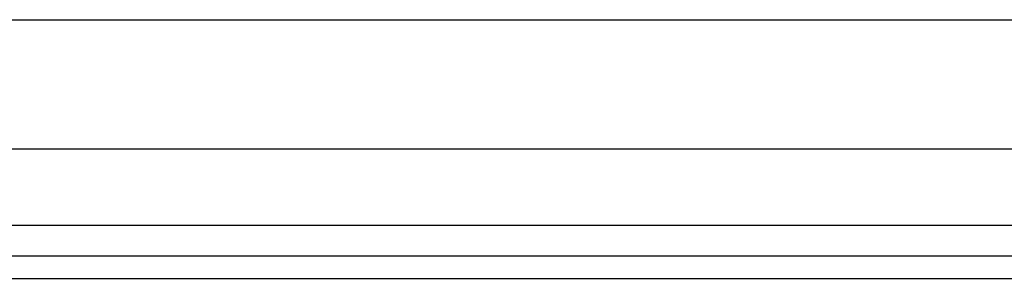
# Model space of a CAD drawing. Header units: inches. Extents: x 10 to 197, y 9 to 109.
# Tile 14 of 111: x 28.299 to 31.291, y 17.443 to 18.23. Entities that reach past the tile are written whole.
import ezdxf

# ---------------------------------------------------------------- set-up
doc = ezdxf.new("R2010")
doc.units = ezdxf.units.IN
doc.header["$MEASUREMENT"] = 0
doc.layers.add('Visible Edges(ANSI)', color=7, linetype='Continuous', lineweight=25)
doc.layers.add('Visible Tangent Edges(ANSI)', color=7, linetype='Continuous', lineweight=25)

msp = doc.modelspace()

# ---------------------------------------------------------------- linework, layer by layer
at = {"layer": 'Visible Edges(ANSI)'}
for p, q in [((12.8938, 18.2304), (33.3666, 18.2304)), ((33.3666, 17.8367), (12.88, 17.8367)), ((34.1027, 17.511), (10.5067, 17.511)), ((10.5067, 17.443), (34.1027, 17.443))]:
    msp.add_line(p, q, dxfattribs=at)
at = {"layer": 'Visible Tangent Edges(ANSI)'}
msp.add_line((34.1027, 17.604), (12.753, 17.604), dxfattribs=at)

doc.saveas('drawing.dxf')
